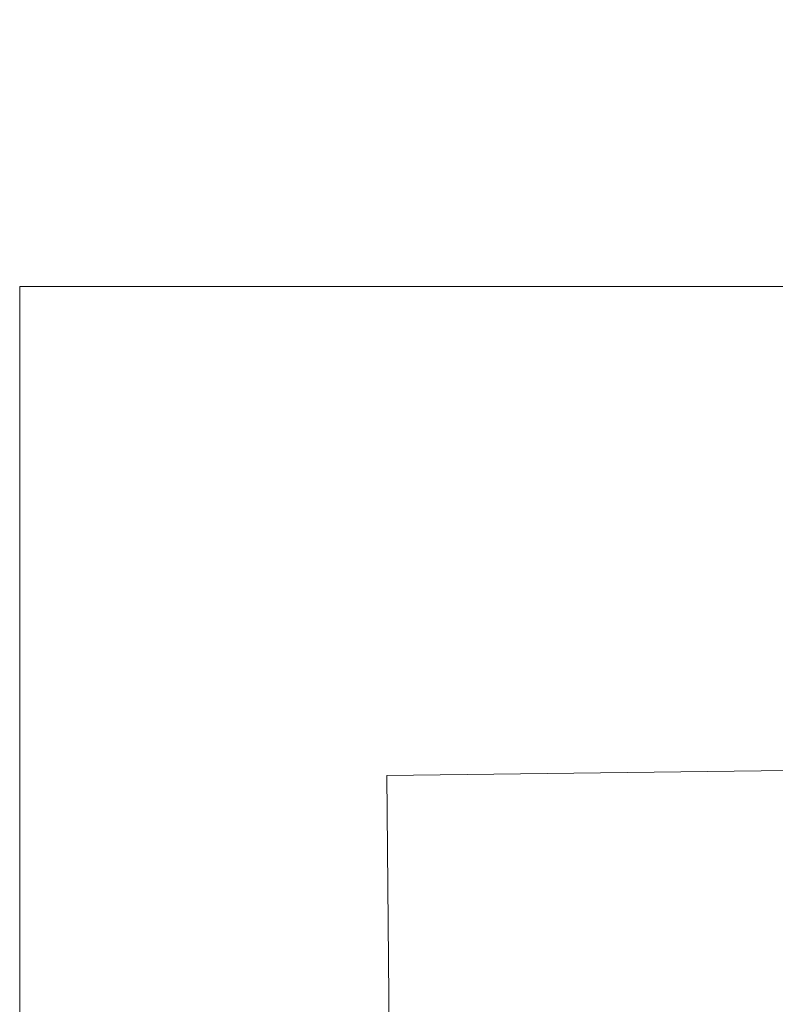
# Model space of a CAD drawing. Header units: millimetres. Extents: x -12989 to 357906, y -50379 to 30884.
# Tile 239 of 256: x -12989 to -1093, y 15374 to 30884. Entities that reach past the tile are written whole.
import ezdxf

# ---------------------------------------------------------------- set-up
doc = ezdxf.new("R2010")
doc.units = ezdxf.units.MM
doc.header["$MEASUREMENT"] = 0
doc.layers.add('0_Nr_pióra__75', color=14, linetype='Continuous', lineweight=15)
doc.layers.add('Nowe_A__STROPY_Nr_pióra__89', color=7, linetype='Continuous', lineweight=13)
doc.layers.add('Nowe_A__STROPY', color=7, linetype='Continuous')
doc.linetypes.add('Ogrodzenie projektowane I WSC', pattern='A,0,[2,PAB.6.3 RZUT PARTERU1.Shx,S=15.873016,R=0,X=0,Y=0],-2000,0', length=2000)

# ---------------------------------------------------------------- blocks, each defined once
blk = doc.blocks.new('Strop_1_1', base_point=(-12989, -15343))
at = {"layer": 'Nowe_A__STROPY_Nr_pióra__89', "color": 7, "linetype": 'Continuous', "lineweight": 13, "flags": 128}
blk.add_lwpolyline([(-12989, -15343), (49383, -15343), (49383, 26682), (-12989, 26682)], close=True, dxfattribs=at)

msp = doc.modelspace()

# ---------------------------------------------------------------- linework, layer by layer
at = {"layer": '0_Nr_pióra__75', "color": 14, "linetype": 'Ogrodzenie projektowane I WSC', "lineweight": 15}
msp.add_lwpolyline([(-2075.1, -14813.9), (-6905.4, -14679.5), (-7211.2, 18978.2), (13410, 19235.7), (13294.3, 30180.2), (43846.7, 30883.5), (44229.4, 30884.5)], dxfattribs=at)

# ---------------------------------------------------------------- block references
at = {"layer": 'Nowe_A__STROPY', "color": 7, "linetype": 'Continuous', "lineweight": 13}
msp.add_blockref('Strop_1_1', (-12989.3, -15342.7), dxfattribs=at)

doc.saveas('drawing.dxf')
